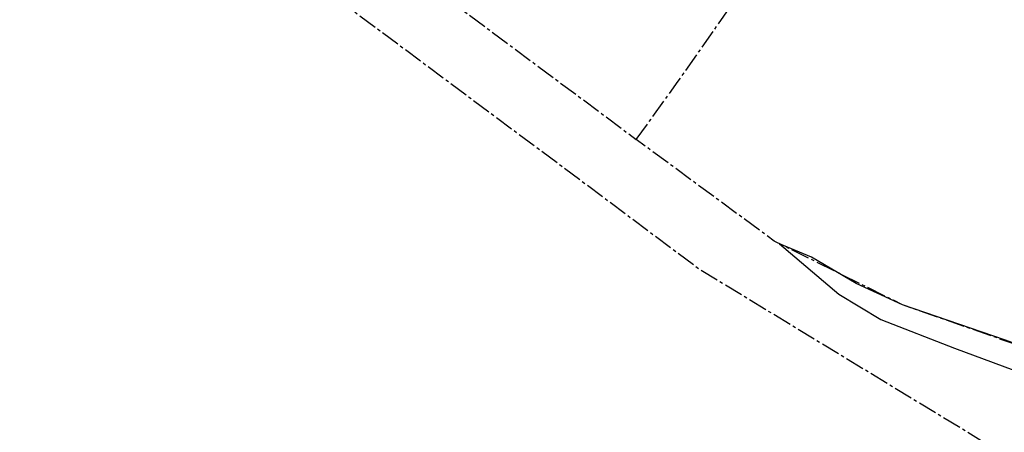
# Model space of a CAD drawing. Header units: metres. Extents: x 189938 to 192675, y 307646 to 311153.
# Tile 49 of 100: x 191296 to 191445, y 309230 to 309292. Entities that reach past the tile are written whole.
import ezdxf

# ---------------------------------------------------------------- set-up
doc = ezdxf.new("R2010")
doc.units = ezdxf.units.M
doc.linetypes.add('1-200 CENTER', pattern=[4.28625, 2.8575, -0.47625, 0.47625, -0.47625])
doc.layers.add('PH-BEST-KADASTRALE-GRENS', color=240, linetype='1-200 CENTER')
doc.layers.add('PH-BEST-KANTVERHARDING', color=252, linetype='Continuous')

msp = doc.modelspace()

# ---------------------------------------------------------------- linework, layer by layer
at = {"layer": 'PH-BEST-KADASTRALE-GRENS', "flags": 128}
for points in [[(191576.946, 309145.718), (191398.361, 309254.363), (191377.68, 309269.854), (191311.123, 309319.459), (191300.77, 309324.182), (191275.698, 309335.347), (191265.762, 309339.772), (191261.558, 309341.644), (191209.683, 309355.908), (191170.09, 309364.744)], [(191264.704, 309351.151), (191264.935, 309351.088), (191304.875, 309333.3), (191316.245, 309328.114), (191383.454, 309278.023), (191388.95, 309273.906)], [(191388.95, 309273.906), (191395.291, 309282.73), (191435.422, 309340.011)], [(191571.387, 309197.42), (191570.389, 309197.73), (191562.829, 309199.65), (191552.102, 309203.644), (191527.651, 309212.471), (191495.389, 309225.241), (191470.074, 309234.35), (191452.53, 309240.731), (191429.146, 309248.934), (191409.784, 309258.562), (191388.95, 309273.906)]]:
    msp.add_lwpolyline(points, dxfattribs=at)
at = {"layer": 'PH-BEST-KANTVERHARDING', "color": 8}
for points in [[(191410.57, 309258.171), (191419.531, 309250.549), (191425.86, 309246.739), (191436.98, 309242.37), (191454.531, 309235.88), (191472.21, 309228.821), (191493.69, 309220.82), (191513.381, 309214.11), (191534.929, 309206.43), (191551.26, 309201.119), (191557.429, 309199.37), (191564.91, 309197.599), (191570.681, 309196.599), (191576.701, 309195.771)], [(191576.701, 309195.771), (191570.389, 309197.73), (191562.829, 309199.65), (191552.101, 309203.639), (191527.651, 309212.471), (191498.41, 309224.151), (191484.261, 309229.251), (191470.071, 309234.35), (191444.541, 309243.63), (191429.15, 309248.93), (191422.14, 309252.131), (191415.39, 309256.12), (191410.57, 309258.171)]]:
    msp.add_lwpolyline(points, dxfattribs=at)

doc.saveas('drawing.dxf')
